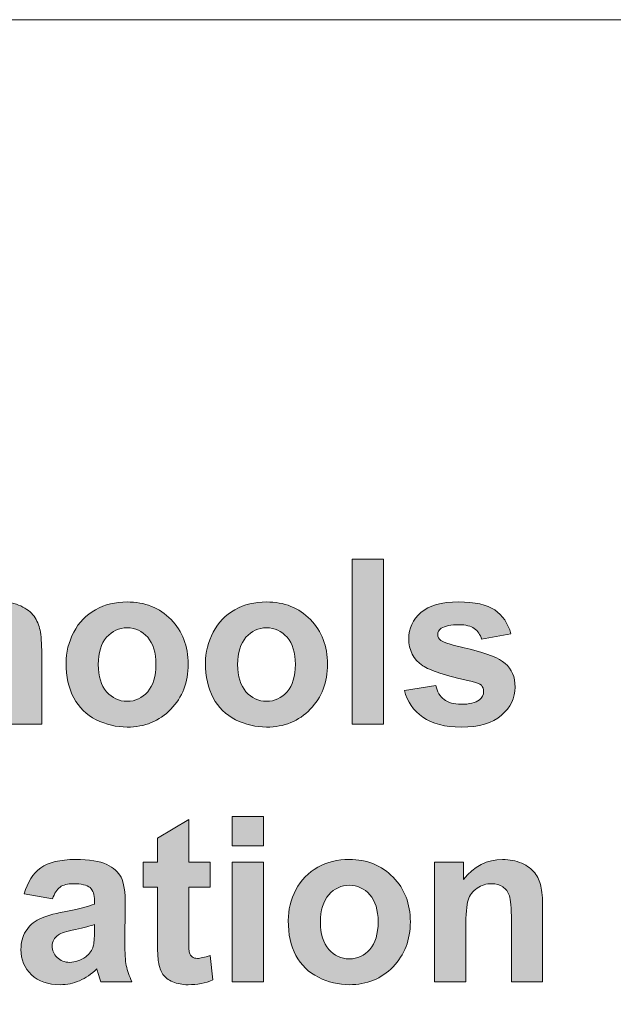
# Model space of a CAD drawing. Header units: millimetres. Extents: x 4 to 594, y -297 to -6.
# Tile 17 of 134: x 190 to 201, y -279 to -261. Entities that reach past the tile are written whole.
import ezdxf

# ---------------------------------------------------------------- set-up
doc = ezdxf.new("R2010")
doc.units = ezdxf.units.MM
doc.header["$MEASUREMENT"] = 0
doc.layers.add('Layer 1', color=7, linetype='Continuous', lineweight=0)

# ---------------------------------------------------------------- blocks, each defined once
blk = doc.blocks.new('Block_14')
at = {"layer": 'Layer 1', "true_color": 0x2c2a29, "transparency": 33554687}
h = blk.add_hatch(color=250, dxfattribs=at)
edge = h.paths.add_edge_path()
edge.add_spline(control_points=[(188.847, -271.051), (188.847, -271.051), (188.847, -272.175), (188.847, -272.175), (189.034, -271.951), (189.257, -271.839), (189.516, -271.839), (189.65, -271.839), (189.77, -271.863), (189.877, -271.913), (189.984, -271.963), (190.064, -272.026), (190.119, -272.103), (190.173, -272.18), (190.21, -272.266), (190.229, -272.359), (190.25, -272.453), (190.26, -272.599), (190.26, -272.795), (190.26, -272.795), (190.26, -274.082), (190.26, -274.082), (190.26, -274.082), (189.686, -274.082), (189.686, -274.082), (189.686, -274.082), (189.686, -272.924), (189.686, -272.924), (189.686, -272.694), (189.674, -272.548), (189.653, -272.486), (189.63, -272.424), (189.591, -272.374), (189.535, -272.338), (189.48, -272.302), (189.41, -272.283), (189.325, -272.283), (189.229, -272.283), (189.143, -272.306), (189.067, -272.354), (188.991, -272.4), (188.935, -272.471), (188.901, -272.565), (188.865, -272.659), (188.847, -272.799), (188.847, -272.983), (188.847, -272.983), (188.847, -274.082), (188.847, -274.082), (188.847, -274.082), (188.273, -274.082), (188.273, -274.082), (188.273, -274.082), (188.273, -271.051), (188.273, -271.051), (188.273, -271.051), (188.847, -271.051), (188.847, -271.051)], knot_values=[0, 0, 0, 0, 1, 1, 1, 2, 2, 2, 3, 3, 3, 4, 4, 4, 5, 5, 5, 6, 6, 6, 7, 7, 7, 8, 8, 8, 9, 9, 9, 10, 10, 10, 11, 11, 11, 12, 12, 12, 13, 13, 13, 14, 14, 14, 15, 15, 15, 16, 16, 16, 17, 17, 17, 18, 18, 18, 19, 19, 19, 19], degree=3, periodic=0)
blk.add_hatch(color=250, dxfattribs=at).paths.add_polyline_path([(195.96, -274.082), (195.96, -271.051), (196.534, -271.051), (196.534, -274.082)])
h = blk.add_hatch(color=250, dxfattribs=at)
edge = h.paths.add_edge_path()
edge.add_spline(control_points=[(191.298, -272.988), (191.298, -273.206), (191.349, -273.373), (191.451, -273.489), (191.554, -273.605), (191.679, -273.663), (191.83, -273.663), (191.979, -273.663), (192.105, -273.605), (192.206, -273.489), (192.307, -273.373), (192.358, -273.205), (192.358, -272.984), (192.358, -272.769), (192.307, -272.603), (192.206, -272.487), (192.105, -272.371), (191.979, -272.313), (191.83, -272.313), (191.679, -272.313), (191.554, -272.371), (191.451, -272.487), (191.349, -272.603), (191.298, -272.77), (191.298, -272.988)], knot_values=[0, 0, 0, 0, 1, 1, 1, 2, 2, 2, 3, 3, 3, 4, 4, 4, 5, 5, 5, 6, 6, 6, 7, 7, 7, 8, 8, 8, 8], degree=3, periodic=0)
edge = h.paths.add_edge_path()
edge.add_spline(control_points=[(190.707, -272.957), (190.707, -272.764), (190.754, -272.577), (190.848, -272.396), (190.942, -272.215), (191.076, -272.077), (191.248, -271.982), (191.421, -271.887), (191.613, -271.839), (191.826, -271.839), (192.155, -271.839), (192.424, -271.947), (192.634, -272.163), (192.844, -272.379), (192.949, -272.651), (192.949, -272.982), (192.949, -273.315), (192.843, -273.591), (192.631, -273.809), (192.419, -274.028), (192.152, -274.137), (191.83, -274.137), (191.631, -274.137), (191.441, -274.092), (191.26, -274.001), (191.08, -273.909), (190.942, -273.776), (190.848, -273.6), (190.754, -273.424), (190.707, -273.21), (190.707, -272.957), (190.707, -272.957), (190.707, -272.957), (190.707, -272.957)], knot_values=[0, 0, 0, 0, 1, 1, 1, 2, 2, 2, 3, 3, 3, 4, 4, 4, 5, 5, 5, 6, 6, 6, 7, 7, 7, 8, 8, 8, 9, 9, 9, 10, 10, 10, 11, 11, 11, 11], degree=3, periodic=0)
h = blk.add_hatch(color=250, dxfattribs=at)
edge = h.paths.add_edge_path()
edge.add_spline(control_points=[(193.857, -272.988), (193.857, -273.206), (193.909, -273.373), (194.01, -273.489), (194.113, -273.605), (194.239, -273.663), (194.389, -273.663), (194.538, -273.663), (194.664, -273.605), (194.765, -273.489), (194.867, -273.373), (194.918, -273.205), (194.918, -272.984), (194.918, -272.769), (194.867, -272.603), (194.765, -272.487), (194.664, -272.371), (194.538, -272.313), (194.389, -272.313), (194.239, -272.313), (194.113, -272.371), (194.01, -272.487), (193.909, -272.603), (193.857, -272.77), (193.857, -272.988)], knot_values=[0, 0, 0, 0, 1, 1, 1, 2, 2, 2, 3, 3, 3, 4, 4, 4, 5, 5, 5, 6, 6, 6, 7, 7, 7, 8, 8, 8, 8], degree=3, periodic=0)
edge = h.paths.add_edge_path()
edge.add_spline(control_points=[(193.267, -272.957), (193.267, -272.764), (193.314, -272.577), (193.408, -272.396), (193.502, -272.215), (193.635, -272.077), (193.808, -271.982), (193.98, -271.887), (194.172, -271.839), (194.385, -271.839), (194.714, -271.839), (194.983, -271.947), (195.193, -272.163), (195.404, -272.379), (195.508, -272.651), (195.508, -272.982), (195.508, -273.315), (195.402, -273.591), (195.191, -273.809), (194.978, -274.028), (194.712, -274.137), (194.39, -274.137), (194.191, -274.137), (194.001, -274.092), (193.82, -274.001), (193.64, -273.909), (193.502, -273.776), (193.408, -273.6), (193.314, -273.424), (193.267, -273.21), (193.267, -272.957), (193.267, -272.957), (193.267, -272.957), (193.267, -272.957)], knot_values=[0, 0, 0, 0, 1, 1, 1, 2, 2, 2, 3, 3, 3, 4, 4, 4, 5, 5, 5, 6, 6, 6, 7, 7, 7, 8, 8, 8, 9, 9, 9, 10, 10, 10, 11, 11, 11, 11], degree=3, periodic=0)
h = blk.add_hatch(color=250, dxfattribs=at)
edge = h.paths.add_edge_path()
edge.add_spline(control_points=[(196.919, -273.464), (196.919, -273.464), (197.497, -273.375), (197.497, -273.375), (197.522, -273.488), (197.571, -273.573), (197.647, -273.631), (197.722, -273.689), (197.827, -273.718), (197.962, -273.718), (198.111, -273.718), (198.222, -273.691), (198.298, -273.636), (198.348, -273.597), (198.373, -273.545), (198.373, -273.48), (198.373, -273.436), (198.359, -273.399), (198.332, -273.37), (198.303, -273.343), (198.239, -273.317), (198.14, -273.294), (197.676, -273.19), (197.381, -273.095), (197.257, -273.01), (197.085, -272.891), (196.999, -272.726), (196.999, -272.515), (196.999, -272.323), (197.074, -272.163), (197.222, -272.033), (197.371, -271.904), (197.601, -271.839), (197.914, -271.839), (198.211, -271.839), (198.433, -271.888), (198.577, -271.986), (198.722, -272.085), (198.822, -272.23), (198.876, -272.423), (198.876, -272.423), (198.336, -272.524), (198.336, -272.524), (198.312, -272.438), (198.268, -272.372), (198.203, -272.326), (198.138, -272.28), (198.045, -272.258), (197.924, -272.258), (197.772, -272.258), (197.663, -272.279), (197.597, -272.322), (197.553, -272.352), (197.531, -272.392), (197.531, -272.44), (197.531, -272.481), (197.55, -272.517), (197.588, -272.546), (197.641, -272.584), (197.82, -272.639), (198.127, -272.709), (198.435, -272.78), (198.649, -272.866), (198.771, -272.968), (198.891, -273.071), (198.951, -273.216), (198.951, -273.401), (198.951, -273.602), (198.868, -273.775), (198.701, -273.92), (198.535, -274.065), (198.289, -274.137), (197.962, -274.137), (197.666, -274.137), (197.431, -274.077), (197.258, -273.956), (197.085, -273.835), (196.972, -273.672), (196.919, -273.464)], knot_values=[0, 0, 0, 0, 1, 1, 1, 2, 2, 2, 3, 3, 3, 4, 4, 4, 5, 5, 5, 6, 6, 6, 7, 7, 7, 8, 8, 8, 9, 9, 9, 10, 10, 10, 11, 11, 11, 12, 12, 12, 13, 13, 13, 14, 14, 14, 15, 15, 15, 16, 16, 16, 17, 17, 17, 18, 18, 18, 19, 19, 19, 20, 20, 20, 21, 21, 21, 22, 22, 22, 23, 23, 23, 24, 24, 24, 25, 25, 25, 26, 26, 26, 26], degree=3, periodic=0)
h = blk.add_hatch(color=250, dxfattribs=at)
edge = h.paths.add_edge_path()
edge.add_spline(control_points=[(193.354, -276.615), (193.354, -276.615), (193.354, -277.076), (193.354, -277.076), (193.354, -277.076), (192.96, -277.076), (192.96, -277.076), (192.96, -277.076), (192.96, -277.966), (192.96, -277.966), (192.96, -278.146), (192.963, -278.251), (192.971, -278.281), (192.979, -278.311), (192.995, -278.335), (193.023, -278.355), (193.049, -278.374), (193.081, -278.384), (193.12, -278.384), (193.173, -278.384), (193.25, -278.366), (193.352, -278.328), (193.352, -278.328), (193.4, -278.78), (193.4, -278.78), (193.266, -278.838), (193.115, -278.867), (192.947, -278.867), (192.843, -278.867), (192.75, -278.849), (192.667, -278.814), (192.584, -278.778), (192.523, -278.733), (192.485, -278.677), (192.446, -278.62), (192.419, -278.545), (192.404, -278.449), (192.392, -278.381), (192.386, -278.244), (192.386, -278.038), (192.386, -278.038), (192.386, -277.076), (192.386, -277.076), (192.386, -277.076), (192.122, -277.076), (192.122, -277.076), (192.122, -277.076), (192.122, -276.615), (192.122, -276.615), (192.122, -276.615), (192.386, -276.615), (192.386, -276.615), (192.386, -276.615), (192.386, -276.179), (192.386, -276.179), (192.386, -276.179), (192.96, -275.836), (192.96, -275.836), (192.96, -275.836), (192.96, -276.615), (192.96, -276.615), (192.96, -276.615), (193.354, -276.615), (193.354, -276.615)], knot_values=[0, 0, 0, 0, 1, 1, 1, 2, 2, 2, 3, 3, 3, 4, 4, 4, 5, 5, 5, 6, 6, 6, 7, 7, 7, 8, 8, 8, 9, 9, 9, 10, 10, 10, 11, 11, 11, 12, 12, 12, 13, 13, 13, 14, 14, 14, 15, 15, 15, 16, 16, 16, 17, 17, 17, 18, 18, 18, 19, 19, 19, 20, 20, 20, 21, 21, 21, 21], degree=3, periodic=0)
h = blk.add_hatch(color=250, dxfattribs=at)
edge = h.paths.add_edge_path()
edge.add_spline(control_points=[(193.756, -278.812), (193.756, -278.812), (193.756, -276.615), (193.756, -276.615), (193.756, -276.615), (194.33, -276.615), (194.33, -276.615), (194.33, -276.615), (194.33, -278.812), (194.33, -278.812), (194.33, -278.812), (193.756, -278.812), (193.756, -278.812)], knot_values=[0, 0, 0, 0, 1, 1, 1, 2, 2, 2, 3, 3, 3, 4, 4, 4, 4], degree=3, periodic=0)
edge = h.paths.add_edge_path()
edge.add_spline(control_points=[(193.756, -276.318), (193.756, -276.318), (193.756, -275.781), (193.756, -275.781), (193.756, -275.781), (194.33, -275.781), (194.33, -275.781), (194.33, -275.781), (194.33, -276.318), (194.33, -276.318), (194.33, -276.318), (193.756, -276.318), (193.756, -276.318), (193.756, -276.318), (193.756, -276.318), (193.756, -276.318)], knot_values=[0, 0, 0, 0, 1, 1, 1, 2, 2, 2, 3, 3, 3, 4, 4, 4, 5, 5, 5, 5], degree=3, periodic=0)
h = blk.add_hatch(color=250, dxfattribs=at)
edge = h.paths.add_edge_path()
edge.add_spline(control_points=[(191.228, -277.762), (191.155, -277.786), (191.039, -277.816), (190.879, -277.851), (190.719, -277.885), (190.615, -277.919), (190.566, -277.952), (190.491, -278.006), (190.453, -278.074), (190.453, -278.156), (190.453, -278.238), (190.483, -278.308), (190.543, -278.367), (190.604, -278.426), (190.68, -278.456), (190.772, -278.456), (190.876, -278.456), (190.975, -278.421), (191.069, -278.353), (191.138, -278.3), (191.184, -278.237), (191.206, -278.16), (191.221, -278.111), (191.228, -278.016), (191.228, -277.878), (191.228, -277.878), (191.228, -277.762), (191.228, -277.762)], knot_values=[0, 0, 0, 0, 1, 1, 1, 2, 2, 2, 3, 3, 3, 4, 4, 4, 5, 5, 5, 6, 6, 6, 7, 7, 7, 8, 8, 8, 9, 9, 9, 9], degree=3, periodic=0)
edge = h.paths.add_edge_path()
edge.add_spline(control_points=[(190.457, -277.292), (190.457, -277.292), (189.938, -277.199), (189.938, -277.199), (189.997, -276.984), (190.098, -276.826), (190.241, -276.723), (190.384, -276.62), (190.597, -276.568), (190.879, -276.568), (191.136, -276.568), (191.327, -276.598), (191.453, -276.66), (191.578, -276.721), (191.666, -276.799), (191.717, -276.893), (191.768, -276.988), (191.794, -277.161), (191.794, -277.413), (191.794, -277.413), (191.786, -278.091), (191.786, -278.091), (191.786, -278.283), (191.795, -278.426), (191.813, -278.517), (191.831, -278.609), (191.865, -278.707), (191.916, -278.812), (191.916, -278.812), (191.346, -278.812), (191.346, -278.812), (191.331, -278.774), (191.312, -278.717), (191.291, -278.642), (191.282, -278.608), (191.275, -278.585), (191.271, -278.575), (191.173, -278.672), (191.068, -278.745), (190.956, -278.793), (190.844, -278.842), (190.726, -278.867), (190.599, -278.867), (190.376, -278.867), (190.2, -278.805), (190.072, -278.683), (189.943, -278.56), (189.879, -278.405), (189.879, -278.218), (189.879, -278.094), (189.908, -277.983), (189.967, -277.886), (190.026, -277.789), (190.108, -277.715), (190.214, -277.663), (190.319, -277.612), (190.471, -277.566), (190.67, -277.528), (190.939, -277.477), (191.125, -277.429), (191.228, -277.385), (191.228, -277.385), (191.228, -277.326), (191.228, -277.326), (191.228, -277.214), (191.201, -277.133), (191.147, -277.084), (191.092, -277.036), (190.988, -277.012), (190.837, -277.012), (190.734, -277.012), (190.655, -277.033), (190.597, -277.075), (190.539, -277.116), (190.493, -277.188), (190.457, -277.292), (190.457, -277.292), (190.457, -277.292), (190.457, -277.292)], knot_values=[0, 0, 0, 0, 1, 1, 1, 2, 2, 2, 3, 3, 3, 4, 4, 4, 5, 5, 5, 6, 6, 6, 7, 7, 7, 8, 8, 8, 9, 9, 9, 10, 10, 10, 11, 11, 11, 12, 12, 12, 13, 13, 13, 14, 14, 14, 15, 15, 15, 16, 16, 16, 17, 17, 17, 18, 18, 18, 19, 19, 19, 20, 20, 20, 21, 21, 21, 22, 22, 22, 23, 23, 23, 24, 24, 24, 25, 25, 25, 26, 26, 26, 26], degree=3, periodic=0)
h = blk.add_hatch(color=250, dxfattribs=at)
edge = h.paths.add_edge_path()
edge.add_spline(control_points=[(195.377, -277.717), (195.377, -277.935), (195.428, -278.103), (195.53, -278.218), (195.632, -278.335), (195.758, -278.393), (195.908, -278.393), (196.058, -278.393), (196.183, -278.335), (196.285, -278.218), (196.386, -278.103), (196.437, -277.934), (196.437, -277.713), (196.437, -277.498), (196.386, -277.332), (196.285, -277.216), (196.183, -277.1), (196.058, -277.042), (195.908, -277.042), (195.758, -277.042), (195.632, -277.1), (195.53, -277.216), (195.428, -277.332), (195.377, -277.499), (195.377, -277.717)], knot_values=[0, 0, 0, 0, 1, 1, 1, 2, 2, 2, 3, 3, 3, 4, 4, 4, 5, 5, 5, 6, 6, 6, 7, 7, 7, 8, 8, 8, 8], degree=3, periodic=0)
edge = h.paths.add_edge_path()
edge.add_spline(control_points=[(194.786, -277.686), (194.786, -277.493), (194.833, -277.306), (194.927, -277.125), (195.021, -276.944), (195.155, -276.806), (195.327, -276.711), (195.5, -276.616), (195.692, -276.568), (195.905, -276.568), (196.234, -276.568), (196.503, -276.676), (196.713, -276.892), (196.923, -277.108), (197.028, -277.381), (197.028, -277.711), (197.028, -278.044), (196.922, -278.32), (196.71, -278.539), (196.498, -278.757), (196.231, -278.867), (195.909, -278.867), (195.71, -278.867), (195.52, -278.821), (195.339, -278.73), (195.159, -278.639), (195.021, -278.505), (194.927, -278.329), (194.833, -278.153), (194.786, -277.939), (194.786, -277.686), (194.786, -277.686), (194.786, -277.686), (194.786, -277.686)], knot_values=[0, 0, 0, 0, 1, 1, 1, 2, 2, 2, 3, 3, 3, 4, 4, 4, 5, 5, 5, 6, 6, 6, 7, 7, 7, 8, 8, 8, 9, 9, 9, 10, 10, 10, 11, 11, 11, 11], degree=3, periodic=0)
h = blk.add_hatch(color=250, dxfattribs=at)
edge = h.paths.add_edge_path()
edge.add_spline(control_points=[(199.457, -278.812), (199.457, -278.812), (198.883, -278.812), (198.883, -278.812), (198.883, -278.812), (198.883, -277.692), (198.883, -277.692), (198.883, -277.455), (198.871, -277.302), (198.846, -277.233), (198.821, -277.163), (198.781, -277.109), (198.726, -277.07), (198.67, -277.032), (198.603, -277.012), (198.524, -277.012), (198.424, -277.012), (198.334, -277.04), (198.254, -277.095), (198.174, -277.15), (198.119, -277.223), (198.09, -277.314), (198.06, -277.405), (198.045, -277.573), (198.045, -277.818), (198.045, -277.818), (198.045, -278.812), (198.045, -278.812), (198.045, -278.812), (197.471, -278.812), (197.471, -278.812), (197.471, -278.812), (197.471, -276.615), (197.471, -276.615), (197.471, -276.615), (198.004, -276.615), (198.004, -276.615), (198.004, -276.615), (198.004, -276.937), (198.004, -276.937), (198.194, -276.691), (198.434, -276.568), (198.723, -276.568), (198.851, -276.568), (198.967, -276.591), (199.073, -276.637), (199.179, -276.684), (199.258, -276.742), (199.312, -276.814), (199.367, -276.885), (199.404, -276.967), (199.425, -277.058), (199.447, -277.149), (199.457, -277.278), (199.457, -277.448), (199.457, -277.448), (199.457, -278.812), (199.457, -278.812)], knot_values=[0, 0, 0, 0, 1, 1, 1, 2, 2, 2, 3, 3, 3, 4, 4, 4, 5, 5, 5, 6, 6, 6, 7, 7, 7, 8, 8, 8, 9, 9, 9, 10, 10, 10, 11, 11, 11, 12, 12, 12, 13, 13, 13, 14, 14, 14, 15, 15, 15, 16, 16, 16, 17, 17, 17, 18, 18, 18, 19, 19, 19, 19], degree=3, periodic=0)
at = {"layer": 'Layer 1'}
blk.add_lwpolyline([(195.96, -274.082), (195.96, -271.051), (196.534, -271.051), (196.534, -274.082)], close=True, dxfattribs=at)
at = {"layer": 'Layer 1', "color": 242, "lineweight": 0, "true_color": 0xe32227}
blk.add_open_spline([(119.338, -261.149), (119.338, -261.149), (226.391, -261.149), (226.391, -261.149), (228.041, -261.149), (229.391, -262.499), (229.391, -264.149), (229.391, -264.149), (229.391, -294.149), (229.391, -294.149), (229.391, -295.799), (228.041, -297.149), (226.391, -297.149), (226.391, -297.149), (119.338, -297.149), (119.338, -297.149), (117.688, -297.149), (116.338, -295.799), (116.338, -294.149), (116.338, -294.149), (116.338, -264.149), (116.338, -264.149), (116.338, -262.499), (117.688, -261.149), (119.338, -261.149)], degree=3, knots=[0, 0, 0, 0, 1, 1, 1, 2, 2, 2, 3, 3, 3, 4, 4, 4, 5, 5, 5, 6, 6, 6, 7, 7, 7, 8, 8, 8, 8], dxfattribs=at)
at = {"layer": 'Layer 1'}
for points, knots in [([(188.847, -271.051), (188.847, -271.051), (188.847, -272.175), (188.847, -272.175), (189.034, -271.951), (189.257, -271.839), (189.516, -271.839), (189.65, -271.839), (189.77, -271.863), (189.877, -271.913), (189.984, -271.963), (190.064, -272.026), (190.119, -272.103), (190.173, -272.18), (190.21, -272.266), (190.229, -272.359), (190.25, -272.453), (190.26, -272.599), (190.26, -272.795), (190.26, -272.795), (190.26, -274.082), (190.26, -274.082), (190.26, -274.082), (189.686, -274.082), (189.686, -274.082), (189.686, -274.082), (189.686, -272.924), (189.686, -272.924), (189.686, -272.694), (189.674, -272.548), (189.653, -272.486), (189.63, -272.424), (189.591, -272.374), (189.535, -272.338), (189.48, -272.302), (189.41, -272.283), (189.325, -272.283), (189.229, -272.283), (189.143, -272.306), (189.067, -272.354), (188.991, -272.4), (188.935, -272.471), (188.901, -272.565), (188.865, -272.659), (188.847, -272.799), (188.847, -272.983), (188.847, -272.983), (188.847, -274.082), (188.847, -274.082), (188.847, -274.082), (188.273, -274.082), (188.273, -274.082), (188.273, -274.082), (188.273, -271.051), (188.273, -271.051), (188.273, -271.051), (188.847, -271.051), (188.847, -271.051)], [0, 0, 0, 0, 1, 1, 1, 2, 2, 2, 3, 3, 3, 4, 4, 4, 5, 5, 5, 6, 6, 6, 7, 7, 7, 8, 8, 8, 9, 9, 9, 10, 10, 10, 11, 11, 11, 12, 12, 12, 13, 13, 13, 14, 14, 14, 15, 15, 15, 16, 16, 16, 17, 17, 17, 18, 18, 18, 19, 19, 19, 19]), ([(190.707, -272.957), (190.707, -272.764), (190.754, -272.577), (190.848, -272.396), (190.942, -272.215), (191.076, -272.077), (191.248, -271.982), (191.421, -271.887), (191.613, -271.839), (191.826, -271.839), (192.155, -271.839), (192.424, -271.947), (192.634, -272.163), (192.844, -272.379), (192.949, -272.651), (192.949, -272.982), (192.949, -273.315), (192.843, -273.591), (192.631, -273.809), (192.419, -274.028), (192.152, -274.137), (191.83, -274.137), (191.631, -274.137), (191.441, -274.092), (191.26, -274.001), (191.08, -273.909), (190.942, -273.776), (190.848, -273.6), (190.754, -273.424), (190.707, -273.21), (190.707, -272.957), (190.707, -272.957), (190.707, -272.957), (190.707, -272.957)], [0, 0, 0, 0, 1, 1, 1, 2, 2, 2, 3, 3, 3, 4, 4, 4, 5, 5, 5, 6, 6, 6, 7, 7, 7, 8, 8, 8, 9, 9, 9, 10, 10, 10, 11, 11, 11, 11]), ([(193.267, -272.957), (193.267, -272.764), (193.314, -272.577), (193.408, -272.396), (193.502, -272.215), (193.635, -272.077), (193.808, -271.982), (193.98, -271.887), (194.172, -271.839), (194.385, -271.839), (194.714, -271.839), (194.983, -271.947), (195.193, -272.163), (195.404, -272.379), (195.508, -272.651), (195.508, -272.982), (195.508, -273.315), (195.402, -273.591), (195.191, -273.809), (194.978, -274.028), (194.712, -274.137), (194.39, -274.137), (194.191, -274.137), (194.001, -274.092), (193.82, -274.001), (193.64, -273.909), (193.502, -273.776), (193.408, -273.6), (193.314, -273.424), (193.267, -273.21), (193.267, -272.957), (193.267, -272.957), (193.267, -272.957), (193.267, -272.957)], [0, 0, 0, 0, 1, 1, 1, 2, 2, 2, 3, 3, 3, 4, 4, 4, 5, 5, 5, 6, 6, 6, 7, 7, 7, 8, 8, 8, 9, 9, 9, 10, 10, 10, 11, 11, 11, 11]), ([(196.919, -273.464), (196.919, -273.464), (197.497, -273.375), (197.497, -273.375), (197.522, -273.488), (197.571, -273.573), (197.647, -273.631), (197.722, -273.689), (197.827, -273.718), (197.962, -273.718), (198.111, -273.718), (198.222, -273.691), (198.298, -273.636), (198.348, -273.597), (198.373, -273.545), (198.373, -273.48), (198.373, -273.436), (198.359, -273.399), (198.332, -273.37), (198.303, -273.343), (198.239, -273.317), (198.14, -273.294), (197.676, -273.19), (197.381, -273.095), (197.257, -273.01), (197.085, -272.891), (196.999, -272.726), (196.999, -272.515), (196.999, -272.323), (197.074, -272.163), (197.222, -272.033), (197.371, -271.904), (197.601, -271.839), (197.914, -271.839), (198.211, -271.839), (198.433, -271.888), (198.577, -271.986), (198.722, -272.085), (198.822, -272.23), (198.876, -272.423), (198.876, -272.423), (198.336, -272.524), (198.336, -272.524), (198.312, -272.438), (198.268, -272.372), (198.203, -272.326), (198.138, -272.28), (198.045, -272.258), (197.924, -272.258), (197.772, -272.258), (197.663, -272.279), (197.597, -272.322), (197.553, -272.352), (197.531, -272.392), (197.531, -272.44), (197.531, -272.481), (197.55, -272.517), (197.588, -272.546), (197.641, -272.584), (197.82, -272.639), (198.127, -272.709), (198.435, -272.78), (198.649, -272.866), (198.771, -272.968), (198.891, -273.071), (198.951, -273.216), (198.951, -273.401), (198.951, -273.602), (198.868, -273.775), (198.701, -273.92), (198.535, -274.065), (198.289, -274.137), (197.962, -274.137), (197.666, -274.137), (197.431, -274.077), (197.258, -273.956), (197.085, -273.835), (196.972, -273.672), (196.919, -273.464)], [0, 0, 0, 0, 1, 1, 1, 2, 2, 2, 3, 3, 3, 4, 4, 4, 5, 5, 5, 6, 6, 6, 7, 7, 7, 8, 8, 8, 9, 9, 9, 10, 10, 10, 11, 11, 11, 12, 12, 12, 13, 13, 13, 14, 14, 14, 15, 15, 15, 16, 16, 16, 17, 17, 17, 18, 18, 18, 19, 19, 19, 20, 20, 20, 21, 21, 21, 22, 22, 22, 23, 23, 23, 24, 24, 24, 25, 25, 25, 26, 26, 26, 26]), ([(191.298, -272.988), (191.298, -273.206), (191.349, -273.373), (191.451, -273.489), (191.554, -273.605), (191.679, -273.663), (191.83, -273.663), (191.979, -273.663), (192.105, -273.605), (192.206, -273.489), (192.307, -273.373), (192.358, -273.205), (192.358, -272.984), (192.358, -272.769), (192.307, -272.603), (192.206, -272.487), (192.105, -272.371), (191.979, -272.313), (191.83, -272.313), (191.679, -272.313), (191.554, -272.371), (191.451, -272.487), (191.349, -272.603), (191.298, -272.77), (191.298, -272.988)], [0, 0, 0, 0, 1, 1, 1, 2, 2, 2, 3, 3, 3, 4, 4, 4, 5, 5, 5, 6, 6, 6, 7, 7, 7, 8, 8, 8, 8]), ([(193.857, -272.988), (193.857, -273.206), (193.909, -273.373), (194.01, -273.489), (194.113, -273.605), (194.239, -273.663), (194.389, -273.663), (194.538, -273.663), (194.664, -273.605), (194.765, -273.489), (194.867, -273.373), (194.918, -273.205), (194.918, -272.984), (194.918, -272.769), (194.867, -272.603), (194.765, -272.487), (194.664, -272.371), (194.538, -272.313), (194.389, -272.313), (194.239, -272.313), (194.113, -272.371), (194.01, -272.487), (193.909, -272.603), (193.857, -272.77), (193.857, -272.988)], [0, 0, 0, 0, 1, 1, 1, 2, 2, 2, 3, 3, 3, 4, 4, 4, 5, 5, 5, 6, 6, 6, 7, 7, 7, 8, 8, 8, 8]), ([(193.354, -276.615), (193.354, -276.615), (193.354, -277.076), (193.354, -277.076), (193.354, -277.076), (192.96, -277.076), (192.96, -277.076), (192.96, -277.076), (192.96, -277.966), (192.96, -277.966), (192.96, -278.146), (192.963, -278.251), (192.971, -278.281), (192.979, -278.311), (192.995, -278.335), (193.023, -278.355), (193.049, -278.374), (193.081, -278.384), (193.12, -278.384), (193.173, -278.384), (193.25, -278.366), (193.352, -278.328), (193.352, -278.328), (193.4, -278.78), (193.4, -278.78), (193.266, -278.838), (193.115, -278.867), (192.947, -278.867), (192.843, -278.867), (192.75, -278.849), (192.667, -278.814), (192.584, -278.778), (192.523, -278.733), (192.485, -278.677), (192.446, -278.62), (192.419, -278.545), (192.404, -278.449), (192.392, -278.381), (192.386, -278.244), (192.386, -278.038), (192.386, -278.038), (192.386, -277.076), (192.386, -277.076), (192.386, -277.076), (192.122, -277.076), (192.122, -277.076), (192.122, -277.076), (192.122, -276.615), (192.122, -276.615), (192.122, -276.615), (192.386, -276.615), (192.386, -276.615), (192.386, -276.615), (192.386, -276.179), (192.386, -276.179), (192.386, -276.179), (192.96, -275.836), (192.96, -275.836), (192.96, -275.836), (192.96, -276.615), (192.96, -276.615), (192.96, -276.615), (193.354, -276.615), (193.354, -276.615)], [0, 0, 0, 0, 1, 1, 1, 2, 2, 2, 3, 3, 3, 4, 4, 4, 5, 5, 5, 6, 6, 6, 7, 7, 7, 8, 8, 8, 9, 9, 9, 10, 10, 10, 11, 11, 11, 12, 12, 12, 13, 13, 13, 14, 14, 14, 15, 15, 15, 16, 16, 16, 17, 17, 17, 18, 18, 18, 19, 19, 19, 20, 20, 20, 21, 21, 21, 21]), ([(193.756, -276.318), (193.756, -276.318), (193.756, -275.781), (193.756, -275.781), (193.756, -275.781), (194.33, -275.781), (194.33, -275.781), (194.33, -275.781), (194.33, -276.318), (194.33, -276.318), (194.33, -276.318), (193.756, -276.318), (193.756, -276.318), (193.756, -276.318), (193.756, -276.318), (193.756, -276.318)], [0, 0, 0, 0, 1, 1, 1, 2, 2, 2, 3, 3, 3, 4, 4, 4, 5, 5, 5, 5]), ([(190.457, -277.292), (190.457, -277.292), (189.938, -277.199), (189.938, -277.199), (189.997, -276.984), (190.098, -276.826), (190.241, -276.723), (190.384, -276.62), (190.597, -276.568), (190.879, -276.568), (191.136, -276.568), (191.327, -276.598), (191.453, -276.66), (191.578, -276.721), (191.666, -276.799), (191.717, -276.893), (191.768, -276.988), (191.794, -277.161), (191.794, -277.413), (191.794, -277.413), (191.786, -278.091), (191.786, -278.091), (191.786, -278.283), (191.795, -278.426), (191.813, -278.517), (191.831, -278.609), (191.865, -278.707), (191.916, -278.812), (191.916, -278.812), (191.346, -278.812), (191.346, -278.812), (191.331, -278.774), (191.312, -278.717), (191.291, -278.642), (191.282, -278.608), (191.275, -278.585), (191.271, -278.575), (191.173, -278.672), (191.068, -278.745), (190.956, -278.793), (190.844, -278.842), (190.726, -278.867), (190.599, -278.867), (190.376, -278.867), (190.2, -278.805), (190.072, -278.683), (189.943, -278.56), (189.879, -278.405), (189.879, -278.218), (189.879, -278.094), (189.908, -277.983), (189.967, -277.886), (190.026, -277.789), (190.108, -277.715), (190.214, -277.663), (190.319, -277.612), (190.471, -277.566), (190.67, -277.528), (190.939, -277.477), (191.125, -277.429), (191.228, -277.385), (191.228, -277.385), (191.228, -277.326), (191.228, -277.326), (191.228, -277.214), (191.201, -277.133), (191.147, -277.084), (191.092, -277.036), (190.988, -277.012), (190.837, -277.012), (190.734, -277.012), (190.655, -277.033), (190.597, -277.075), (190.539, -277.116), (190.493, -277.188), (190.457, -277.292), (190.457, -277.292), (190.457, -277.292), (190.457, -277.292)], [0, 0, 0, 0, 1, 1, 1, 2, 2, 2, 3, 3, 3, 4, 4, 4, 5, 5, 5, 6, 6, 6, 7, 7, 7, 8, 8, 8, 9, 9, 9, 10, 10, 10, 11, 11, 11, 12, 12, 12, 13, 13, 13, 14, 14, 14, 15, 15, 15, 16, 16, 16, 17, 17, 17, 18, 18, 18, 19, 19, 19, 20, 20, 20, 21, 21, 21, 22, 22, 22, 23, 23, 23, 24, 24, 24, 25, 25, 25, 26, 26, 26, 26]), ([(194.786, -277.686), (194.786, -277.493), (194.833, -277.306), (194.927, -277.125), (195.021, -276.944), (195.155, -276.806), (195.327, -276.711), (195.5, -276.616), (195.692, -276.568), (195.905, -276.568), (196.234, -276.568), (196.503, -276.676), (196.713, -276.892), (196.923, -277.108), (197.028, -277.381), (197.028, -277.711), (197.028, -278.044), (196.922, -278.32), (196.71, -278.539), (196.498, -278.757), (196.231, -278.867), (195.909, -278.867), (195.71, -278.867), (195.52, -278.821), (195.339, -278.73), (195.159, -278.639), (195.021, -278.505), (194.927, -278.329), (194.833, -278.153), (194.786, -277.939), (194.786, -277.686), (194.786, -277.686), (194.786, -277.686), (194.786, -277.686)], [0, 0, 0, 0, 1, 1, 1, 2, 2, 2, 3, 3, 3, 4, 4, 4, 5, 5, 5, 6, 6, 6, 7, 7, 7, 8, 8, 8, 9, 9, 9, 10, 10, 10, 11, 11, 11, 11]), ([(199.457, -278.812), (199.457, -278.812), (198.883, -278.812), (198.883, -278.812), (198.883, -278.812), (198.883, -277.692), (198.883, -277.692), (198.883, -277.455), (198.871, -277.302), (198.846, -277.233), (198.821, -277.163), (198.781, -277.109), (198.726, -277.07), (198.67, -277.032), (198.603, -277.012), (198.524, -277.012), (198.424, -277.012), (198.334, -277.04), (198.254, -277.095), (198.174, -277.15), (198.119, -277.223), (198.09, -277.314), (198.06, -277.405), (198.045, -277.573), (198.045, -277.818), (198.045, -277.818), (198.045, -278.812), (198.045, -278.812), (198.045, -278.812), (197.471, -278.812), (197.471, -278.812), (197.471, -278.812), (197.471, -276.615), (197.471, -276.615), (197.471, -276.615), (198.004, -276.615), (198.004, -276.615), (198.004, -276.615), (198.004, -276.937), (198.004, -276.937), (198.194, -276.691), (198.434, -276.568), (198.723, -276.568), (198.851, -276.568), (198.967, -276.591), (199.073, -276.637), (199.179, -276.684), (199.258, -276.742), (199.312, -276.814), (199.367, -276.885), (199.404, -276.967), (199.425, -277.058), (199.447, -277.149), (199.457, -277.278), (199.457, -277.448), (199.457, -277.448), (199.457, -278.812), (199.457, -278.812)], [0, 0, 0, 0, 1, 1, 1, 2, 2, 2, 3, 3, 3, 4, 4, 4, 5, 5, 5, 6, 6, 6, 7, 7, 7, 8, 8, 8, 9, 9, 9, 10, 10, 10, 11, 11, 11, 12, 12, 12, 13, 13, 13, 14, 14, 14, 15, 15, 15, 16, 16, 16, 17, 17, 17, 18, 18, 18, 19, 19, 19, 19]), ([(193.756, -278.812), (193.756, -278.812), (193.756, -276.615), (193.756, -276.615), (193.756, -276.615), (194.33, -276.615), (194.33, -276.615), (194.33, -276.615), (194.33, -278.812), (194.33, -278.812), (194.33, -278.812), (193.756, -278.812), (193.756, -278.812)], [0, 0, 0, 0, 1, 1, 1, 2, 2, 2, 3, 3, 3, 4, 4, 4, 4]), ([(195.377, -277.717), (195.377, -277.935), (195.428, -278.103), (195.53, -278.218), (195.632, -278.335), (195.758, -278.393), (195.908, -278.393), (196.058, -278.393), (196.183, -278.335), (196.285, -278.218), (196.386, -278.103), (196.437, -277.934), (196.437, -277.713), (196.437, -277.498), (196.386, -277.332), (196.285, -277.216), (196.183, -277.1), (196.058, -277.042), (195.908, -277.042), (195.758, -277.042), (195.632, -277.1), (195.53, -277.216), (195.428, -277.332), (195.377, -277.499), (195.377, -277.717)], [0, 0, 0, 0, 1, 1, 1, 2, 2, 2, 3, 3, 3, 4, 4, 4, 5, 5, 5, 6, 6, 6, 7, 7, 7, 8, 8, 8, 8]), ([(191.228, -277.762), (191.155, -277.786), (191.039, -277.816), (190.879, -277.851), (190.719, -277.885), (190.615, -277.919), (190.566, -277.952), (190.491, -278.006), (190.453, -278.074), (190.453, -278.156), (190.453, -278.238), (190.483, -278.308), (190.543, -278.367), (190.604, -278.426), (190.68, -278.456), (190.772, -278.456), (190.876, -278.456), (190.975, -278.421), (191.069, -278.353), (191.138, -278.3), (191.184, -278.237), (191.206, -278.16), (191.221, -278.111), (191.228, -278.016), (191.228, -277.878), (191.228, -277.878), (191.228, -277.762), (191.228, -277.762)], [0, 0, 0, 0, 1, 1, 1, 2, 2, 2, 3, 3, 3, 4, 4, 4, 5, 5, 5, 6, 6, 6, 7, 7, 7, 8, 8, 8, 9, 9, 9, 9])]:
    blk.add_open_spline(points, degree=3, knots=knots, dxfattribs=at)
blk = doc.blocks.new('Block_0')
at = {"layer": 'Layer 1'}
blk.add_blockref('Block_14', (0, 0), dxfattribs=at)

msp = doc.modelspace()

# ---------------------------------------------------------------- block references
at = {"layer": 'Layer 1'}
msp.add_blockref('Block_0', (0, 0), dxfattribs=at)

doc.saveas('drawing.dxf')
